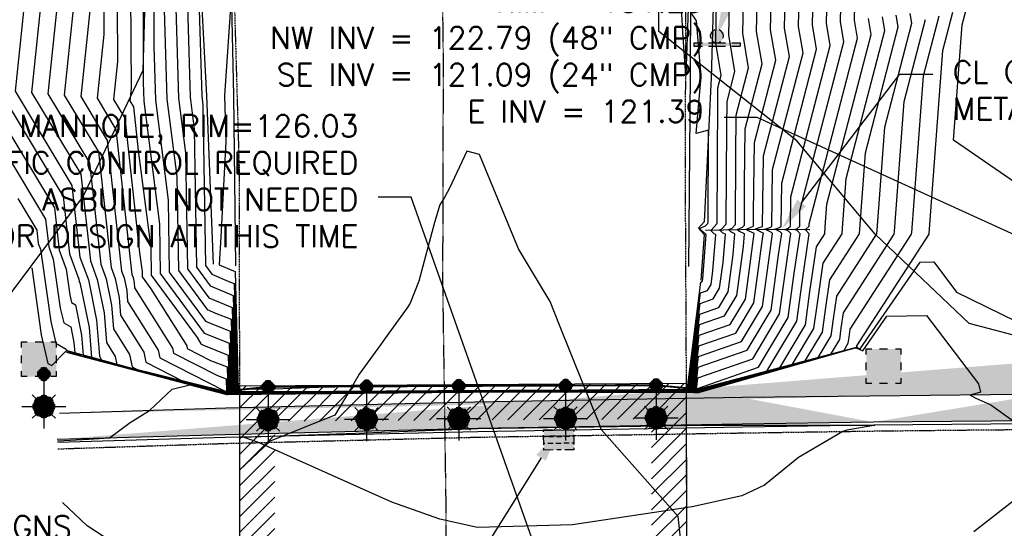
# Model space of a CAD drawing. Header units: feet. Extents: x 351431 to 355879, y 310968 to 329728.
# Tile 19 of 256: x 353341 to 353565, y 313787 to 313902. Entities that reach past the tile are written whole.
import ezdxf

# ---------------------------------------------------------------- set-up
doc = ezdxf.new("R2010")
doc.units = ezdxf.units.FT
doc.header["$MEASUREMENT"] = 0
doc.linetypes.add('D25', pattern=[0.375, 0.25, -0.125])
doc.linetypes.add('HIDDEN2', pattern=[0.1875, 0.125, -0.0625])
for name, color, linetype in [('EHID', 86, 'Continuous'), ('EHYSC', 161, 'Continuous'), ('ELID', 174, 'Continuous'), ('ELIG', 41, 'Continuous'), ('ELIG-JERSEY', 161, 'HIDDEN2'), ('ELTCH-EG2', 253, 'Continuous'), ('ELTCN-EG2', 251, 'Continuous'), ('ELTCN-TD4', 44, 'Continuous'), ('ELTDSP', 4, 'Continuous'), ('ELUG', 153, 'EGASRT'), ('ELYCB-BACK', 5, 'Continuous'), ('ELYCB-FL', 2, 'Continuous'), ('ELYSC', 2, 'Continuous'), ('ELYSP', 1, 'D25'), ('ELYSS', 2, 'Continuous'), ('ELYSW-BACK', 2, 'Continuous'), ('ESFLJ', 5, 'Continuous'), ('ESFLP', 4, 'Continuous'), ('ESFS', 153, 'Continuous'), ('ESMask', 155, 'Continuous'), ('ESUD', 5, 'Continuous'), ('ETFS', 6, 'Continuous'), ('ETTDSP', 4, 'Continuous'), ('ETUD', 4, 'Continuous'), ('ETUS', 2, 'Continuous')]:
    doc.layers.add(name, color=color, linetype=linetype)
doc.styles.add('ANNO-TOPO', font='simplex.shx')
doc.styles.add('ROMANSM', font='romansm.shx')
doc.linetypes.add('EGASRT', pattern='A,0.15,-0.07,0.15,-0.04,["G",ROMANSM,S=0.08,R=0,X=-0.005,Y=-0.04],-0.12,0.15,-0.07,0.15,-0.04,[")",ROMANSM,S=0.08,R=0,X=-0.09,Y=-0.04],-0.075', length=1.015)

# ---------------------------------------------------------------- blocks, each defined once
blk = doc.blocks.new('ESUFMALUM')
for p, q in [((0, -0.0295), (0, -0.0976)), ((-0.053, -0.0946), (-0.0354, -0.1123)), ((0.053, -0.0946), (0.0354, -0.1123)), ((-0.1, -0.1476), (-0.05, -0.1476)), ((0.05, -0.1476), (0.1, -0.1476)), ((-0.0354, -0.183), (-0.053, -0.2007)), ((0, -0.1976), (0, -0.2476)), ((0.0354, -0.183), (0.053, -0.2007))]:
    blk.add_line(p, q)
for centre, radius, start, end in [((0, 0), 0.0295, 153.6503, 206.3497), ((0, 0), 0.0295, 63.6503, 116.3497), ((0, 0), 0.0295, 333.6503, 26.3497), ((0, 0), 0.0295, 243.6503, 296.3497), ((0, -0.1476), 0.05, 121.7041, 148.2959), ((0, -0.1476), 0.05, 76.7041, 103.2959), ((0, -0.1476), 0.05, 31.7041, 58.2959), ((0, -0.1476), 0.05, 166.7041, 193.2959), ((0, -0.1476), 0.05, 211.7041, 238.2959), ((0, -0.1476), 0.05, 301.7041, 328.2959), ((0, -0.1476), 0.05, 346.7041, 13.2959), ((0, -0.1476), 0.05, 256.7041, 283.2959)]:
    blk.add_arc(centre, radius, start, end)
at = {"layer": 'ESMask'}
for points, const_width in [([(-0.0148, 0, 1), (0.0148, 0, 1)], 0.0295), ([(-0.025, -0.1476, 1), (0.025, -0.1476, 1)], 0.05)]:
    blk.add_lwpolyline(points, format="xyb", close=True, dxfattribs=dict(at, const_width=const_width))
blk = doc.blocks.new('ESIPUBSIGN')
at = {"layer": 'ESMask'}
h = blk.add_hatch(color=256, dxfattribs=at)
edge = h.paths.add_edge_path()
edge.add_arc((0, 0), 0.03, 90, 450)
for p, q in [((-0.03, 0.1047), (-0.0447, 0.1047)), ((-0.0447, 0.1047), (-0.0447, 0.066)), ((-0.03, 0.1047), (-0.03, 0.066)), ((-0.0447, 0.0381), (-0.0447, -0.0393)), ((-0.03, 0.0381), (-0.03, -0.0393)), ((-0.0447, -0.0672), (-0.0447, -0.1059)), ((-0.03, -0.0672), (-0.03, -0.1059)), ((-0.03, -0.1059), (-0.0447, -0.1059))]:
    blk.add_line(p, q)
for start, end in [(144.2314, 216.3563), (17.9702, 107.0495), (253.5383, 340.7883)]:
    blk.add_arc((0, 0), 0.03, start, end)
blk.add_solid([(-0.0447, -0.1059), (-0.03, -0.1059), (-0.0447, 0.1047), (-0.03, 0.1047)], dxfattribs=at)
blk = doc.blocks.new('ESUFJBOX1')
for points in [[(-0.0787, 0.0535), (-0.0787, 0.0787), (-0.0535, 0.0787)], [(-0.0178, 0.0787), (0.0178, 0.0787)], [(0.0535, 0.0787), (0.0787, 0.0787), (0.0787, 0.0535)], [(-0.0787, -0.0178), (-0.0787, 0.0178)], [(0.0787, 0.0178), (0.0787, -0.0178)], [(-0.0787, -0.0787), (-0.0787, -0.0535)], [(-0.0535, -0.0787), (-0.0787, -0.0787)], [(0.0178, -0.0787), (-0.0178, -0.0787)], [(0.0787, -0.0535), (0.0787, -0.0787), (0.0535, -0.0787)]]:
    blk.add_lwpolyline(points)
at = {"layer": 'ESMask'}
blk.add_solid([(-0.0787, -0.0787), (-0.0787, 0.0787), (0.0787, -0.0787), (0.0787, 0.0787)], dxfattribs=at)
blk = doc.blocks.new('ESUDCI')
for p, q in [((-0.0684, 0.0831), (-0.0684, 0.0912)), ((-0.0684, 0.0912), (-0.0263, 0.0912)), ((-0.0101, 0.0912), (0.0101, 0.0912)), ((0.0263, 0.0912), (0.0684, 0.0912)), ((0.0684, 0.0912), (0.0684, 0.0831)), ((-0.0684, 0.0243), (-0.0684, 0.0669)), ((-0.0595, 0.0602), (-0.0684, 0.0602)), ((-0.0231, 0.0602), (-0.0466, 0.0602)), ((0.0134, 0.0602), (-0.0101, 0.0602)), ((0.0499, 0.0602), (0.0263, 0.0602)), ((0.0684, 0.0602), (0.0628, 0.0602)), ((0.0684, 0.0669), (0.0684, 0.0243)), ((-0.0628, 0.0301), (-0.0684, 0.0301)), ((-0.0684, 0), (-0.0684, 0.0081)), ((-0.0263, 0), (-0.0684, 0)), ((-0.0263, 0.0301), (-0.0499, 0.0301)), ((0.0101, 0.0301), (-0.0134, 0.0301)), ((0.0101, 0), (-0.0101, 0)), ((0.0466, 0.0301), (0.0231, 0.0301)), ((0.0684, 0.0301), (0.0595, 0.0301)), ((0.0684, 0.0081), (0.0684, 0)), ((0.0684, 0), (0.0263, 0))]:
    blk.add_line(p, q)
at = {"layer": 'ESMask'}
blk.add_solid([(-0.0684, 0), (-0.0684, 0.0912), (0.0684, 0), (0.0684, 0.0912)], dxfattribs=at)

msp = doc.modelspace()

# ---------------------------------------------------------------- hatches: boundary and pattern name
at = {"layer": 'EHID'}
h = msp.add_hatch(dxfattribs=at)
h.set_pattern_fill('ANSI31', color=256, scale=20, style=0)
h.set_pattern_definition([(45, (393.5295, 272.7693), (-1.767766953, 1.767766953), [])])
h.paths.add_polyline_path([(353492.65, 313819.37), (353391.18, 313818.8), (353391.2, 313718.94), (353492.89, 313718.8)])
h.paths.add_polyline_path([(353484.67, 313811.32), (353484.87, 313726.81), (353399.2, 313726.93), (353399.18, 313810.85)], flags=16)
at = {"layer": 'EHYSC'}
h = msp.add_hatch(dxfattribs=at)
h.set_pattern_fill('AR-CONC', color=256, style=0)
h.set_pattern_definition([(50, (594.415, 297.525), (7.172601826, -0.62752135), [0.75, -8.25]), (355, (594.415, 297.525), (-1.38751334, 7.52192134), [0.6, -6.6]), (100.4514, (595.013, 297.473), (5.78509382, 6.89439542), [0.6374019, -7.01142112]), (46.1842, (594.415, 299.525), (10.67241049, -1.65519014), [1.125, -12.375]), (96.6356, (595.304, 299.387), (9.34662706, 9.7411787), [0.95610288, -10.51713]), (351.1842, (594.415, 299.525), (9.34661945, 9.741186), [0.9, -9.9]), (21, (595.415, 299.025), (5.96907052, -4.02618891), [0.75, -8.25]), (326, (595.415, 299.025), (2.43315332, 7.25150045), [0.6, -6.6]), (71.4514, (595.9124, 298.6896), (8.40222629, 3.22530497), [0.6374019, -7.01142112]), (37.5, (594.415, 297.525), (0.121598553, 3.328938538), [0, -6.52, 0, -6.7, 0, -6.625]), (7.5, (594.415, 297.525), (2.630695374, 3.94411712), [0, -3.82, 0, -6.37, 0, -2.525]), (327.5, (592.185, 297.525), (5.338224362, -0.225548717), [0, -2.5, 0, -7.8, 0, -10.35]), (317.5, (591.185, 297.525), (5.831861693, 1.001049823), [0, -3.25, 0, -5.18, 0, -7.35])])
edge = h.paths.add_edge_path()
edge.add_line((353505.27, 313810.19), (353534.99, 313810.64))
edge.add_line((353505.35, 313816.2), (353534.24, 313816.5))
edge.add_line((353505.35, 313816.2), (353444.49, 313815.13))
edge.add_line((353444.49, 313815.13), (353388.06, 313813.83))
edge.add_line((353388.06, 313813.83), (353350.33, 313812.57))
edge.add_line((353505.27, 313810.19), (353445.27, 313809.16))
edge.add_line((353445.27, 313809.16), (353387.91, 313807.77))
edge.add_line((353387.91, 313807.77), (353349.84, 313806.72))
edge.add_arc((353636.48, 313821.76), 38.76, 15.9554, 17.5058, ccw=False)
edge.add_arc((353657.29, 313827.71), 17.11, -72.1145, 15.9554, ccw=False)
edge.add_line((353662.55, 313811.42), (353610.28, 313811.16))
edge.add_line((353610.28, 313811.16), (353561.78, 313810.87))
edge.add_line((353561.78, 313810.87), (353534.99, 313810.64))
edge.add_line((353673.49, 313833.44), (353667.05, 313830.99))
edge.add_arc((353655.63, 313828.91), 11.6, -72.3917, 10.3412, ccw=False)
edge.add_line((353659.14, 313817.85), (353610.77, 313817.12))
edge.add_line((353610.77, 313817.12), (353561.64, 313816.84))
edge.add_line((353561.64, 313816.84), (353534.24, 313816.5))

# ---------------------------------------------------------------- linework, layer by layer
at = {"layer": 'ELID', "elevation": 147.36}
msp.add_lwpolyline([(353492.65, 313819.37), (353391.18, 313818.8), (353391.2, 313718.94), (353492.89, 313718.8)], close=True, dxfattribs=at)
at = {"layer": 'ELIG', "flags": 128}
for points in [[(353506.1, 314669.3), (353500.81, 314614.32), (353499.65, 314561.65), (353498.49, 314507.89), (353497.77, 314457.91), (353497.06, 314408.38), (353496.09, 314356.97), (353495.41, 314306.46), (353494.63, 314255.56), (353494.05, 314204.44), (353494.14, 314154.36), (353493.87, 314102.16), (353493.97, 314047.36), (353493.81, 313995.99), (353493.71, 313942.42), (353493.5, 313889.49), (353493.12, 313845.95)], [(353385.32, 314583.24), (353386.43, 314542.78), (353386.83, 314490.04), (353386.92, 314443.37), (353387, 314391.91), (353386.84, 314343.71), (353386.8, 314284.97), (353386.78, 314239.3), (353387.17, 314178.26), (353387.45, 314133.15), (353387.81, 314067.27), (353388.03, 314022.53), (353388.35, 313970.91), (353388.88, 313929.47), (353389.8, 313884.77), (353390.28, 313846.09)]]:
    msp.add_lwpolyline(points, dxfattribs=at)
at = {"layer": 'ELIG-JERSEY', "flags": 128}
msp.add_lwpolyline([(353438.19, 314552.22), (353437.95, 314543.55), (353436.97, 314493.31), (353436.02, 314443.42), (353436.28, 314392.56), (353435.33, 314343.61), (353435.86, 314292.65), (353435.42, 314243.15), (353435.84, 314192.71), (353435.58, 314142.68), (353435.91, 314092.68), (353436.14, 314042.54), (353436.47, 313993.07), (353436.64, 313954.26), (353437.41, 313892.95), (353437.28, 313842.51), (353437.99, 313793.4), (353438, 313741.9), (353438.54, 313693.18), (353438.85, 313673.78), (353439.24, 313629.67), (353439.22, 313617.09), (353441.34, 313361.23)], dxfattribs=at)
at = {"layer": 'ELTCH-EG2', "flags": 128}
for points, elevation in [([(353511.74, 313899.69), (353512.53, 313934.37), (353511.06, 313945.53), (353508.12, 313989.99), (353506.4, 313998.23), (353504.41, 314043.3), (353504.22, 314048.43), (353500.76, 314098.86), (353500.32, 314102.76), (353497.77, 314147.38)], 142), ([(353579.19, 313856.79), (353553.24, 313874.67), (353555.21, 313900.87), (353556.17, 313904.56), (353556.11, 313904.91), (353556.15, 313906.66), (353549.65, 313955.97), (353549.14, 313963.63), (353539.92, 314007.76), (353539.53, 314016.57), (353537.9, 314060.2), (353537.07, 314072.29), (353532.22, 314114.97), (353531.36, 314130.05)], 128), ([(353376.52, 313912.45), (353377.36, 313884.21), (353378.95, 313871.78), (353379.38, 313845.43), (353384.2, 313838.88), (353386.77, 313837.78), (353389.5, 313836.69), (353390, 313817.92), (353391.15, 313818.03), (353391.16, 313818.03), (353391.74, 313818.09), (353395.36, 313818.47), (353397.66, 313818.7), (353407.35, 313818.76), (353412.8, 313818.78), (353415.4, 313818.8), (353419.61, 313818.82), (353420.04, 313818.82), (353425.76, 313818.85), (353429.21, 313818.87), (353431.63, 313818.88), (353433.67, 313818.89), (353435.69, 313818.9), (353437.06, 313818.91), (353437.69, 313818.91), (353438.18, 313818.91), (353439.29, 313818.92), (353439.93, 313818.92), (353440.94, 313818.93), (353442.21, 313818.93), (353444.28, 313818.93), (353446.26, 313818.94), (353452.33, 313818.95), (353458.06, 313818.96), (353461.97, 313818.97), (353463.17, 313818.97), (353465.2, 313818.98), (353472.74, 313819.02), (353485.76, 313819.1), (353487.41, 313818.93), (353489.72, 313818.7), (353490.6, 313818.62), (353491.29, 313818.55), (353492.62, 313818.42), (353492.65, 313818.41), (353492.66, 313818.41), (353493.46, 313818.33), (353493.54, 313818.33), (353495.67, 313835.17), (353499.99, 313836.67), (353502.1, 313840.19), (353503.26, 313848.68), (353503.64, 313853.37), (353502.68, 313853.82), (353502.15, 313854.33), (353503, 313854.68), (353503.69, 313855.41), (353503.73, 313855.54), (353503.81, 313871.16), (353503.92, 313880.32), (353506.73, 313891.11), (353505.4, 313898.95), (353506.3, 313938.33)], 144), ([(353374.12, 313904.21), (353374.73, 313883.99), (353376.97, 313866.39), (353377.32, 313845.07), (353383.86, 313836.2), (353385.76, 313835.38), (353389.27, 313833.99), (353389.71, 313817.87), (353391.15, 313818.02), (353391.16, 313818.02), (353391.66, 313818.07), (353394.76, 313818.39), (353397.66, 313818.69), (353405.96, 313818.73), (353412.8, 313818.77), (353416.06, 313818.78), (353419.67, 313818.8), (353420.04, 313818.8), (353424.95, 313818.83), (353429.21, 313818.85), (353432.2, 313818.87), (353433.96, 313818.88), (353435.69, 313818.88), (353437.38, 313818.89), (353437.92, 313818.9), (353438.34, 313818.9), (353439.29, 313818.9), (353440.07, 313818.91), (353440.94, 313818.91), (353442.03, 313818.91), (353444.56, 313818.92), (353446.26, 313818.92), (353453.69, 313818.93), (353458.61, 313818.95), (353461.97, 313818.95), (353463.46, 313818.96), (353465.2, 313818.96), (353474.59, 313819.01), (353485.76, 313819.08), (353487.86, 313818.87), (353489.85, 313818.67), (353490.6, 313818.6), (353491.48, 313818.51), (353492.62, 313818.4), (353492.65, 313818.4), (353492.66, 313818.39), (353493.69, 313818.29), (353493.76, 313818.28), (353495.59, 313832.76), (353501.27, 313834.73), (353504.05, 313839.36), (353505.57, 313850.52), (353505.81, 313853.42), (353504.54, 313854.01), (353504.17, 313854.37), (353505.35, 313854.86), (353505.77, 313855.3), (353505.79, 313855.38), (353505.84, 313864.74), (353505.99, 313877.24), (353509.82, 313891.95), (353508.57, 313899.32), (353509.41, 313936.35)], 143), ([(353360.18, 313930.39), (353360.37, 313898.66), (353358.87, 313884.21), (353363.14, 313877.11), (353366.79, 313844.14), (353367.04, 313843.46), (353367.29, 313842.25), (353367.38, 313841.16), (353375.97, 313827.46), (353376.21, 313826.28), (353386.22, 313821.21), (353388.14, 313820.44), (353388.22, 313817.62), (353391.16, 313817.92), (353391.16, 313817.92), (353391.24, 313817.93), (353391.77, 313817.99), (353397.67, 313818.59), (353399, 313818.6), (353412.8, 313818.67), (353419.37, 313818.71), (353419.98, 313818.71), (353420.04, 313818.71), (353420.88, 313818.72), (353429.21, 313818.76), (353435.07, 313818.79), (353435.38, 313818.8), (353435.69, 313818.8), (353438.95, 313818.81), (353439.04, 313818.81), (353439.12, 313818.82), (353439.29, 313818.82), (353440.78, 313818.82), (353440.94, 313818.83), (353441.14, 313818.83), (353445.96, 313818.83), (353446.26, 313818.83), (353460.5, 313818.86), (353461.38, 313818.86), (353461.97, 313818.86), (353464.9, 313818.87), (353465.2, 313818.87), (353483.81, 313818.98), (353485.75, 313818.99), (353490.11, 313818.55), (353490.47, 313818.52), (353490.6, 313818.5), (353492.44, 313818.32), (353492.64, 313818.3), (353492.65, 313818.3), (353492.65, 313818.3), (353494.87, 313818.08), (353494.88, 313818.08), (353495.21, 313820.71), (353507.69, 313825.03), (353513.79, 313835.2), (353515.33, 313846.51), (353516.33, 313853.43), (353515.81, 313853.98), (353514.93, 313854.4), (353515.73, 313854.67), (353516.24, 313855.15), (353516.32, 313861.79), (353525.27, 313896.15), (353524.42, 313901.18), (353524.99, 313926.45)], 138), ([(353363.25, 313930.2), (353363.48, 313892.51), (353362.59, 313883.89), (353365.13, 313879.66), (353368.52, 313849.07), (353369.06, 313844.82), (353369.08, 313843.62), (353371.09, 313840.91), (353379.21, 313827.94), (353379.34, 313827.32), (353384.63, 313824.64), (353388.37, 313823.15), (353388.52, 313817.67), (353391.16, 313817.94), (353391.16, 313817.94), (353391.33, 313817.96), (353392.37, 313818.07), (353397.67, 313818.61), (353400.39, 313818.63), (353412.8, 313818.69), (353418.7, 313818.72), (353419.92, 313818.73), (353420.04, 313818.73), (353421.69, 313818.74), (353429.21, 313818.78), (353434.49, 313818.81), (353435.1, 313818.81), (353435.69, 313818.81), (353438.63, 313818.83), (353438.82, 313818.83), (353438.96, 313818.83), (353439.29, 313818.83), (353440.64, 313818.84), (353440.94, 313818.84), (353441.32, 313818.84), (353445.68, 313818.85), (353446.26, 313818.85), (353459.14, 313818.88), (353460.82, 313818.88), (353461.97, 313818.88), (353464.61, 313818.89), (353465.2, 313818.89), (353481.97, 313818.98), (353485.75, 313819.01), (353489.66, 313818.62), (353490.34, 313818.55), (353490.6, 313818.52), (353492.24, 313818.36), (353492.64, 313818.32), (353492.65, 313818.32), (353492.65, 313818.32), (353494.63, 313818.12), (353494.66, 313818.12), (353495.29, 313823.12), (353506.41, 313826.97), (353511.84, 313836.03), (353513.55, 313848.59), (353514.26, 313853.45), (353513.89, 313853.84), (353512.66, 313854.43), (353513.77, 313854.8), (353514.14, 313855.14), (353514.25, 313864.88), (353522.18, 313895.31), (353521.25, 313900.81), (353521.88, 313928.43)], 139), ([(353369.3, 313929.82), (353369.33, 313887.73), (353369.46, 313883.54), (353373.02, 313855.61), (353373.2, 313844.35), (353383.16, 313830.84), (353383.74, 313830.59), (353388.82, 313828.57), (353389.11, 313817.77), (353391.15, 313817.98), (353391.16, 313817.98), (353391.49, 313818.01), (353393.57, 313818.23), (353397.66, 313818.65), (353403.18, 313818.68), (353412.8, 313818.73), (353417.38, 313818.75), (353419.79, 313818.77), (353420.04, 313818.77), (353423.32, 313818.78), (353429.21, 313818.82), (353433.35, 313818.84), (353434.53, 313818.84), (353435.69, 313818.85), (353438.01, 313818.86), (353438.37, 313818.86), (353438.65, 313818.86), (353439.29, 313818.87), (353440.36, 313818.87), (353440.94, 313818.88), (353441.67, 313818.88), (353445.12, 313818.88), (353446.26, 313818.89), (353456.42, 313818.9), (353459.72, 313818.91), (353461.97, 313818.92), (353464.03, 313818.92), (353465.2, 313818.92), (353478.28, 313819), (353485.76, 313819.04), (353488.76, 313818.74), (353490.1, 313818.61), (353490.6, 313818.56), (353491.86, 313818.43), (353492.63, 313818.36), (353492.65, 313818.36), (353492.66, 313818.36), (353494.16, 313818.21), (353494.21, 313818.2), (353495.44, 313827.94), (353503.84, 313830.85), (353507.95, 313837.69), (353510, 313852.75), (353510.11, 313853.5), (353510.05, 313853.56), (353509.15, 313854), (353508.27, 313854.41), (353508.21, 313854.46), (353508.92, 313854.75), (353509.86, 313855.07), (353509.93, 313855.14), (353510.12, 313871.06), (353516, 313893.63), (353514.91, 313900.07), (353515.65, 313932.39)], 141), ([(353344.82, 313929.42), (353340.28, 313885.8), (353353.17, 313864.37), (353354.97, 313848.07), (353356.88, 313842.95), (353358.75, 313833.77), (353359.41, 313825.57), (353359.75, 313825.03), (353359.82, 313824.73), (353362.56, 313823.86), (353371.16, 313821.6), (353388.03, 313817.32), (353396.24, 313817.3), (353417.65, 313817.51), (353439.34, 313817.61), (353459.41, 313817.71), (353478.61, 313817.66), (353495.26, 313817.77), (353508.99, 313821.68), (353517.31, 313823.9), (353519.61, 313824.52), (353523.52, 313831.04), (353524.21, 313836.13), (353525.21, 313842.96), (353531.9, 313853.35), (353531.97, 313854.44), (353533.27, 313871.75), (353540.72, 313900.36), (353540.27, 313903.05)], 133), ([(353371.7, 313929.65), (353371.73, 313895.97), (353372.09, 313883.76), (353374.99, 313861), (353375.26, 313844.71), (353383.51, 313833.52), (353384.75, 313832.99), (353389.05, 313831.28), (353389.41, 313817.82), (353391.15, 313818), (353391.16, 313818), (353391.57, 313818.04), (353394.16, 313818.31), (353397.66, 313818.67), (353404.57, 313818.7), (353412.8, 313818.75), (353416.72, 313818.77), (353419.73, 313818.78), (353420.04, 313818.78), (353424.14, 313818.81), (353429.21, 313818.83), (353432.78, 313818.85), (353434.24, 313818.86), (353435.69, 313818.87), (353437.69, 313818.88), (353438.14, 313818.88), (353438.5, 313818.88), (353439.29, 313818.88), (353440.22, 313818.89), (353440.94, 313818.89), (353441.85, 313818.9), (353444.84, 313818.9), (353446.26, 313818.9), (353455.05, 313818.92), (353459.16, 313818.93), (353461.97, 313818.93), (353463.74, 313818.94), (353465.2, 313818.94), (353476.43, 313819.01), (353485.76, 313819.06), (353488.31, 313818.81), (353489.97, 313818.64), (353490.6, 313818.58), (353491.67, 313818.47), (353492.63, 313818.38), (353492.65, 313818.38), (353492.66, 313818.37), (353493.93, 313818.25), (353493.99, 313818.24), (353495.51, 313830.35), (353502.56, 313832.79), (353506, 313838.53), (353507.88, 313852.35), (353507.97, 313853.48), (353506.41, 313854.21), (353506.19, 313854.42), (353507.71, 313855.05), (353507.84, 313855.19), (353507.85, 313855.22), (353507.87, 313858.32), (353508.06, 313874.15), (353512.91, 313892.79), (353511.74, 313899.69)], 142), ([(353381.31, 313928.93), (353382.64, 313884.66), (353382.9, 313882.57), (353383.49, 313846.16), (353384.9, 313844.25), (353388.8, 313842.57), (353389.95, 313842.11), (353390.6, 313818.01), (353391.14, 313818.07), (353391.16, 313818.07), (353391.9, 313818.15), (353396.55, 313818.63), (353397.66, 313818.74), (353410.13, 313818.81), (353412.8, 313818.82), (353414.07, 313818.83), (353419.48, 313818.85), (353420.04, 313818.86), (353427.39, 313818.89), (353429.21, 313818.9), (353430.48, 313818.91), (353433.1, 313818.92), (353435.69, 313818.94), (353436.44, 313818.94), (353437.24, 313818.94), (353437.87, 313818.95), (353439.29, 313818.95), (353439.65, 313818.96), (353440.94, 313818.96), (353442.56, 313818.97), (353443.72, 313818.97), (353446.26, 313818.97), (353449.6, 313818.98), (353456.95, 313819), (353461.97, 313819.01), (353462.59, 313819.01), (353465.2, 313819.01), (353469.05, 313819.03), (353485.76, 313819.14), (353486.51, 313819.06), (353489.48, 313818.77), (353490.6, 313818.65), (353490.9, 313818.62), (353492.61, 313818.46), (353492.65, 313818.45), (353492.67, 313818.45), (353492.99, 313818.42), (353493.09, 313818.41), (353495.82, 313839.99), (353497.43, 313840.54), (353498.21, 313841.86), (353498.64, 313845.01), (353499.3, 313853.26), (353498.95, 313853.42), (353498.11, 313854.24), (353498.29, 313854.32), (353499.54, 313855.63), (353499.6, 313855.86), (353499.76, 313884.01), (353499.79, 313886.5), (353500.55, 313889.43), (353499.32, 313896.66)], 146), ([(353357.26, 313904.81), (353355.15, 313884.53), (353361.14, 313874.56), (353364.43, 313844.92), (353365.01, 313843.36), (353365.58, 313840.55), (353365.79, 313838.04), (353372.73, 313826.97), (353373.08, 313825.24), (353387.81, 313817.77), (353387.92, 313817.73), (353387.92, 313817.57), (353391.16, 313817.91), (353391.16, 313817.91), (353391.18, 313817.91), (353393.7, 313818.17), (353399.01, 313818.19), (353411.16, 313818.65), (353412.8, 313818.66), (353420.03, 313818.69), (353420.04, 313818.69), (353420.04, 313818.69), (353420.07, 313818.69), (353429.21, 313818.74), (353435.64, 313818.78), (353435.67, 313818.78), (353435.69, 313818.78), (353439.26, 313818.8), (353439.27, 313818.8), (353439.28, 313818.8), (353439.29, 313818.8), (353440.93, 313818.81), (353440.94, 313818.81), (353440.96, 313818.81), (353446.24, 313818.82), (353446.26, 313818.82), (353461.87, 313818.85), (353461.93, 313818.85), (353461.97, 313818.85), (353465.18, 313818.85), (353465.2, 313818.85), (353485.66, 313818.97), (353485.75, 313818.97), (353490.56, 313818.49), (353490.59, 313818.49), (353490.6, 313818.48), (353492.63, 313818.28), (353492.65, 313818.28), (353492.65, 313818.28), (353492.65, 313818.28), (353495.1, 313818.03), (353495.1, 313818.03), (353495.14, 313818.3), (353508.97, 313823.09), (353515.73, 313834.37), (353517.11, 313844.44), (353518.41, 313853.4), (353517.73, 313854.12), (353517.2, 313854.37), (353517.68, 313854.53), (353518.35, 313855.15), (353518.39, 313858.71), (353528.36, 313897), (353527.59, 313901.56), (353528.11, 313924.47)], 137), ([(353499.32, 313896.66), (353499.68, 313925.29)], 146), ([(353347.93, 313923.27), (353344, 313885.48), (353355.16, 313866.92), (353357.34, 313847.28), (353358.91, 313843.05), (353360.46, 313835.47), (353361.01, 313828.69), (353363, 313825.51), (353363.36, 313823.74), (353364.58, 313823.36), (353368.41, 313822.35), (353388, 313817.38), (353397.54, 313817.36), (353413.5, 313817.51), (353438.53, 313817.64), (353461.69, 313817.74), (353475.99, 313817.71), (353495.22, 313817.84), (353505.42, 313820.74), (353515.08, 313823.32), (353516.71, 313823.76), (353521.57, 313831.87), (353522.44, 313838.2), (353523.67, 313846.71), (353527.96, 313853.36), (353528.04, 313854.69), (353528.88, 313865.93), (353537.63, 313899.52), (353537.1, 313902.68)], 134), ([(353354.15, 313910.97), (353351.43, 313884.84), (353359.15, 313872.02), (353362.07, 313845.71), (353362.98, 313843.26), (353363.88, 313838.86), (353364.19, 313834.93), (353369.48, 313826.49), (353369.95, 313824.21), (353378.36, 313819.94), (353387.93, 313817.51), (353400.13, 313817.48), (353405.19, 313817.53), (353436.91, 313817.68), (353466.26, 313817.82), (353470.75, 313817.81), (353495.16, 313817.97), (353498.29, 313818.86), (353510.63, 313822.16), (353510.9, 313822.23), (353517.68, 313833.53), (353518.88, 313842.36), (353520.48, 313853.37), (353519.66, 313854.26), (353519.47, 313854.34), (353519.64, 313854.4), (353520.45, 313855.15), (353520.45, 313855.62), (353531.45, 313897.84), (353530.76, 313901.93), (353531.23, 313922.49)], 136), ([(353389.71, 313912.65), (353387.8, 313884.76), (353388.1, 313874.38), (353386.97, 313852.68), (353386.57, 313846.36), (353389.81, 313844.97), (353390.18, 313844.82), (353390.89, 313818.06), (353391.14, 313818.09), (353391.16, 313818.09), (353391.99, 313818.18), (353397.15, 313818.71), (353397.66, 313818.76), (353411.52, 313818.83), (353412.8, 313818.84), (353413.41, 313818.84), (353419.42, 313818.87), (353420.04, 313818.87), (353428.21, 313818.92), (353429.21, 313818.92), (353429.91, 313818.93), (353432.82, 313818.94), (353435.69, 313818.95), (353436.12, 313818.96), (353437.01, 313818.96), (353437.71, 313818.96), (353439.29, 313818.97), (353439.51, 313818.97), (353440.94, 313818.98), (353442.74, 313818.98), (353443.44, 313818.98), (353446.26, 313818.99), (353448.24, 313818.99), (353456.39, 313819.01), (353461.97, 313819.02), (353462.3, 313819.02), (353465.2, 313819.03), (353467.21, 313819.04), (353485.76, 313819.16), (353486.06, 313819.13), (353489.35, 313818.8), (353490.6, 313818.67), (353490.71, 313818.66), (353492.61, 313818.48), (353492.65, 313818.47), (353492.67, 313818.47), (353492.76, 313818.46), (353492.87, 313818.45), (353495.89, 313842.4), (353496.14, 313842.48), (353496.26, 313842.69), (353496.33, 313843.18), (353497.14, 313853.21), (353497.09, 313853.23), (353496.85, 313853.46), (353496.75, 313853.52), (353495.63, 313854.57), (353496.96, 313855.22), (353497.46, 313855.74), (353497.54, 313856.02), (353497.66, 313876.92), (353494.82, 313876.18), (353495.95, 313889.13), (353494.95, 313901.71), (353492.99, 313904.63), (353492.46, 313889.32)], 147), ([(353492.46, 313889.32), (353491.83, 313899.18), (353491.06, 313912.95)], 147), ([(353336.56, 313886.11), (353351.17, 313861.83), (353352.61, 313848.85), (353354.75, 313843.11), (353354.83, 313842.53), (353354.87, 313842.37), (353354.96, 313842.32), (353357.04, 313832.08), (353357.59, 313825.33), (353357.95, 313825.17), (353360.54, 313824.35), (353373.92, 313820.84), (353388.06, 313817.26), (353394.95, 313817.24), (353421.8, 313817.5), (353440.15, 313817.59), (353457.13, 313817.67), (353481.23, 313817.61), (353495.29, 313817.7), (353512.56, 313822.62), (353519.54, 313824.48), (353522.52, 313825.28), (353525.47, 313830.2), (353525.99, 313834.05), (353526.74, 313839.21), (353535.85, 313853.35), (353535.9, 313854.19), (353537.66, 313877.57), (353543.81, 313901.2), (353543.44, 313903.42)], 132), ([(353340.86, 313861.39), (353345.19, 313854.19), (353345.52, 313851.21), (353346.01, 313849.89), (353348.33, 313833.45), (353349.51, 313828.57), (353351.88, 313827.18), (353351.92, 313826.99), (353351.93, 313826.86), (353353.67, 313826.11), (353354.48, 313825.85), (353382.2, 313818.58), (353388.16, 313817.06), (353391.06, 313817.06), (353434.26, 313817.48), (353442.58, 313817.52), (353450.28, 313817.56), (353489.1, 313817.46), (353495.39, 313817.5), (353523.26, 313825.44), (353526.22, 313826.23), (353531.23, 313827.57), (353531.31, 313827.71), (353531.32, 313827.81), (353531.34, 313827.96), (353547.69, 313853.33), (353547.7, 313853.44), (353550.82, 313895.04), (353553.08, 313903.72)], 129), ([(353335.13, 313882.62), (353349.18, 313859.28), (353350.25, 313849.64), (353351.84, 313845.37), (353352.67, 313839.51), (353353.09, 313837.77), (353353.93, 313837.27), (353355.33, 313830.38), (353355.7, 313825.84), (353356.52, 313825.48), (353358.52, 313824.85), (353376.68, 313820.09), (353388.09, 313817.19), (353393.65, 313817.18), (353425.95, 313817.49), (353440.96, 313817.57), (353454.85, 313817.63), (353483.86, 313817.56), (353495.32, 313817.64), (353516.12, 313823.56), (353521.76, 313825.07), (353525.42, 313826.04), (353527.41, 313829.37), (353527.77, 313831.97), (353528.28, 313835.46), (353539.8, 313853.34), (353539.84, 313853.94), (353542.05, 313883.4), (353546.9, 313902.04)], 131), ([(353436.79, 313818.98), (353437.56, 313818.98), (353439.29, 313818.99), (353439.36, 313818.99), (353440.94, 313819), (353442.92, 313819), (353443.16, 313819), (353446.26, 313819.01), (353446.88, 313819.01), (353455.84, 313819.03), (353461.97, 313819.04), (353462.02, 313819.04), (353465.2, 313819.05), (353465.36, 313819.05), (353469.29, 313819.07), (353463.85, 313832.68), (353461.73, 313837.99), (353459.27, 313842.06), (353454.48, 313849.97), (353445.69, 313871.38), (353442.8, 313872.12), (353438.83, 313863.77), (353437.81, 313861.76), (353436.65, 313859.98), (353435.47, 313855.94), (353431.86, 313842.65), (353429.92, 313837.65), (353429.22, 313836.6), (353424.11, 313829.47), (353423.2, 313828.21), (353418.38, 313821.49), (353416.82, 313818.88), (353419.36, 313818.89), (353420.04, 313818.89), (353429.02, 313818.94), (353429.21, 313818.94), (353429.34, 313818.94), (353432.53, 313818.96), (353435.69, 313818.97), (353435.81, 313818.97), (353436.79, 313818.98)], 148), ([(353344.02, 313845.65), (353346.17, 313830.42), (353347.72, 313823.97), (353348.58, 313823.46), (353351.73, 313826.64), (353352.24, 313826.42), (353352.46, 313826.34), (353384.96, 313817.82), (353388.19, 313817), (353389.76, 313817), (353438.41, 313817.47), (353443.39, 313817.5), (353448, 313817.52), (353491.72, 313817.41), (353495.42, 313817.44), (353526.83, 313826.38), (353528.44, 313826.81), (353531.32, 313827.58), (353532.06, 313827.24), (353545.67, 313846.95), (353548.75, 313847.01), (353553.94, 313840.17), (353601.12, 313817.06)], 128), ([(353349.89, 313806.41), (353357, 313806.8), (353361.72, 313807.05), (353366.41, 313810.51), (353370.78, 313813.25), (353375.89, 313818.08), (353379.88, 313819.12), (353387.72, 313817.06), (353388.22, 313816.94), (353388.46, 313816.94), (353442.56, 313817.47), (353444.2, 313817.47), (353445.72, 313817.48), (353494.34, 313817.36), (353495.46, 313817.37), (353530.39, 313827.32), (353530.67, 313827.39), (353531.16, 313827.52), (353532.7, 313826.81), (353538.12, 313834.66), (353547.14, 313834.85), (353558.92, 313819.31), (353559.41, 313817.43), (353557.04, 313816.78), (353558.35, 313816.07), (353561.69, 313814.58), (353566.76, 313810.9)], 127), ([(353535.29, 313809.93), (353535.38, 313809.93), (353535.35, 313809.92), (353535.2, 313809.88), (353529.07, 313808.81), (353528.14, 313808.51), (353518.07, 313802.62), (353510.32, 313796.28), (353505.22, 313793.9), (353493.9, 313791.41), (353466.79, 313787.33), (353445.19, 313786.68), (353436.63, 313788.63), (353425.74, 313792.43), (353404.09, 313802.15), (353395.5, 313805.98), (353392.23, 313807.12), (353391.8, 313807.2), (353417.52, 313808.11), (353445.27, 313809.16), (353445.29, 313809.16), (353498.12, 313809.97), (353505.32, 313809.96), (353534.62, 313809.93), (353535.19, 313809.93), (353535.29, 313809.93)], 126), ([(353571.92, 313796.66), (353564.05, 313790.56), (353557.89, 313785.72)], 127), ([(353365.99, 313780.96), (353356.59, 313787.1), (353351.01, 313792.41)], 127)]:
    msp.add_lwpolyline(points, dxfattribs=dict(at, elevation=elevation))
at = {"layer": 'ELTCN-EG2', "flags": 128}
for points, elevation in [([(353378.91, 313920.69), (353380, 313884.43), (353380.92, 313877.18), (353381.43, 313845.8), (353384.55, 313841.57), (353387.79, 313840.18), (353389.73, 313839.4), (353390.3, 313817.97), (353391.14, 313818.05), (353391.16, 313818.05), (353391.82, 313818.12), (353395.96, 313818.55), (353397.66, 313818.72), (353408.74, 313818.78), (353412.8, 313818.8), (353414.73, 313818.81), (353419.54, 313818.84), (353420.04, 313818.84), (353426.58, 313818.87), (353429.21, 313818.89), (353431.06, 313818.9), (353433.39, 313818.91), (353435.69, 313818.92), (353436.75, 313818.92), (353437.46, 313818.93), (353438.03, 313818.93), (353439.29, 313818.94), (353439.79, 313818.94), (353440.94, 313818.95), (353442.38, 313818.95), (353444, 313818.95), (353446.26, 313818.96), (353450.96, 313818.96), (353457.5, 313818.98), (353461.97, 313818.99), (353462.88, 313818.99), (353465.2, 313818.99), (353470.9, 313819.03), (353485.76, 313819.12), (353486.96, 313819), (353489.6, 313818.74), (353490.6, 313818.64), (353491.09, 313818.59), (353492.62, 313818.44), (353492.65, 313818.43), (353492.67, 313818.43), (353493.23, 313818.38), (353493.32, 313818.37), (353495.74, 313837.58), (353498.71, 313838.61), (353500.16, 313841.02), (353500.95, 313846.85), (353501.47, 313853.31), (353500.82, 313853.62), (353500.13, 313854.29), (353500.65, 313854.5), (353501.61, 313855.52), (353501.66, 313855.7), (353501.79, 313877.59), (353501.86, 313883.41), (353503.64, 313890.27), (353502.23, 313898.58), (353503.18, 313940.31)], 145), ([(353366.33, 313930.01), (353366.59, 313886.36), (353366.3, 313883.57), (353367.13, 313882.21), (353368.22, 313872.33), (353371.04, 313850.21), (353371.14, 313843.99), (353381.56, 313829.85), (353382.45, 313828.43), (353382.47, 313828.36), (353383.05, 313828.07), (353388.6, 313825.86), (353388.81, 313817.72), (353391.15, 313817.96), (353391.16, 313817.96), (353391.41, 313817.99), (353392.97, 313818.15), (353397.66, 313818.63), (353401.78, 313818.65), (353412.8, 313818.71), (353418.04, 313818.74), (353419.86, 313818.75), (353420.04, 313818.75), (353422.51, 313818.76), (353429.21, 313818.8), (353433.92, 313818.82), (353434.81, 313818.83), (353435.69, 313818.83), (353438.32, 313818.85), (353438.59, 313818.85), (353438.81, 313818.85), (353439.29, 313818.85), (353440.5, 313818.86), (353440.94, 313818.86), (353441.49, 313818.86), (353445.4, 313818.87), (353446.26, 313818.87), (353457.78, 313818.89), (353460.27, 313818.9), (353461.97, 313818.9), (353464.32, 313818.9), (353465.2, 313818.91), (353480.12, 313818.99), (353485.76, 313819.03), (353489.21, 313818.68), (353490.22, 313818.58), (353490.6, 313818.54), (353492.05, 313818.4), (353492.64, 313818.34), (353492.65, 313818.34), (353492.65, 313818.34), (353494.4, 313818.16), (353494.43, 313818.16), (353495.36, 313825.53), (353505.12, 313828.91), (353509.89, 313836.86), (353511.77, 313850.67), (353512.18, 313853.48), (353511.97, 313853.7), (353510.39, 313854.46), (353511.81, 313854.93), (353512.04, 313855.14), (353512.19, 313867.97), (353519.09, 313894.47), (353518.08, 313900.44), (353518.76, 313930.41)], 140), ([(353351.04, 313917.12), (353347.72, 313885.16), (353357.16, 313869.47), (353359.7, 313846.49), (353360.95, 313843.16), (353362.17, 313837.16), (353362.6, 313831.81), (353366.24, 313826), (353366.82, 313823.17), (353368.21, 313822.46), (353387.97, 313817.45), (353398.83, 313817.42), (353409.34, 313817.52), (353437.72, 313817.66), (353463.98, 313817.78), (353473.37, 313817.76), (353495.19, 313817.9), (353501.86, 313819.8), (353512.86, 313822.74), (353513.81, 313822.99), (353519.63, 313832.7), (353520.66, 313840.28), (353522.14, 313850.46), (353524.01, 313853.36), (353524.11, 313854.94), (353524.49, 313860.1), (353534.54, 313898.68), (353533.93, 313902.3)], 135), ([(353338, 313872), (353347.18, 313856.73), (353347.88, 313850.43), (353348.92, 313847.63), (353350.5, 313836.48), (353351.3, 313833.17), (353352.9, 313832.23), (353353.62, 313828.69), (353353.81, 313826.35), (353355.09, 313825.79), (353356.5, 313825.35), (353379.44, 313819.33), (353388.12, 313817.13), (353392.35, 313817.12), (353430.11, 313817.49), (353441.77, 313817.54), (353452.56, 313817.59), (353486.48, 313817.51), (353495.36, 313817.57), (353519.69, 313824.5), (353523.99, 313825.65), (353528.32, 313826.81), (353529.36, 313828.54), (353529.55, 313829.89), (353529.81, 313831.71), (353543.75, 313853.33), (353543.77, 313853.69), (353546.43, 313889.22), (353549.99, 313902.88)], 130)]:
    msp.add_lwpolyline(points, dxfattribs=dict(at, elevation=elevation))
at = {"layer": 'ELTCN-TD4', "elevation": 148, "flags": 128}
for points in [[(353416.82, 313818.88), (353412.84, 313812.2), (353398.17, 313806.28), (353391.17, 313799.7)], [(353492.73, 313771.53), (353492.47, 313773.33), (353490.78, 313789.21), (353473.38, 313808.85), (353473.05, 313809.67), (353472.71, 313810.52), (353469.29, 313819.07)]]:
    msp.add_lwpolyline(points, dxfattribs=at)
at = {"layer": 'ELTDSP', "flags": 128}
msp.add_lwpolyline([(353496.96, 313854.22), (353508.95, 313854.48), (353520.67, 313854.33)], dxfattribs=at)
at = {"layer": 'ELUG', "flags": 128}
msp.add_lwpolyline([(354053.78, 315685.19), (354055.38, 315594.23), (354056.27, 315500.89), (354054.38, 315407.16), (354054.88, 315320.1), (354054.2, 315285.22), (354054.16, 315198.46), (354058.24, 315105.49), (354058.8, 315041.71), (354061.42, 314990.47), (354059.85, 314919.6), (354059.21, 314873.77), (354060.42, 314790.25), (354058.67, 314715.22), (354054.69, 314696.64), (354055.71, 314677.32), (354058.17, 314666.86), (354059.84, 314603.77), (354059.05, 314568.22), (354057.94, 314476.85), (354059.65, 314423.8), (354059.52, 314393.8), (354061.18, 314338.45), (354061.18, 314278.58), (354062.31, 314229.58), (354063.85, 314219.36), (354064.5, 314194.26), (354066.28, 314182.09), (354065.71, 314150.34), (354066.26, 314079.6), (354067.85, 314021.63), (354068.37, 314003.8), (354068.71, 313970.18), (354068.64, 313914.56), (354068.19, 313897.18), (354067.4, 313872.05), (354066.17, 313828.31), (354067.47, 313822.37), (354067.38, 313818.53), (354067.19, 313810.33), (354067.45, 313797.02), (354015.9, 313794.77), (353952.02, 313794.93), (353912.02, 313796.07), (353858.93, 313799.6), (353779.87, 313804.11), (353759.22, 313807.16), (353752.53, 313809.54), (353710.45, 313813.44), (353676.23, 313816.05), (353661.5, 313817.56), (353619.44, 313822.32), (353582.71, 313826.2), (353556.79, 313833.06), (353535.46, 313853.33), (353517.69, 313874.48), (353486.4, 313899.33), (353486.15, 313974.11), (353444.44, 313973.57), (353427.53, 313974.34), (353391.57, 313973.6), (353383.77, 313973.87), (353369.76, 313970.49), (353355.51, 313957.08), (353371.4, 313951.77), (353370.13, 313922.7), (353369.24, 313890.48), (353355.73, 313861.93), (353337.77, 313837.98), (353315.8, 313817.71), (353313.71, 313807.82), (353259.94, 313806.61), (353226.44, 313808.15), (353189.1, 313809.12), (353159.74, 313808.81), (353119.91, 313807.6), (353038.14, 313804.38), (352984.33, 313801.98), (352941.06, 313802.64), (352858.55, 313801.41), (352833.18, 313801.36), (352822.12, 313800.71), (352815.98, 313819.15), (352815.61, 313846.41), (352815.26, 313902.69)], dxfattribs=at)
at = {"layer": 'ELYCB-BACK', "flags": 128}
msp.add_lwpolyline([(353670.93, 313839.52, -0.049416), (353673.75, 313832.41, -0.404381), (353662.55, 313811.42), (353610.28, 313811.16), (353561.78, 313810.87), (353534.99, 313810.64), (353505.27, 313810.19), (353445.27, 313809.16), (353387.91, 313807.77), (353349.84, 313806.72)], format="xyb", dxfattribs=at)
at = {"layer": 'ELYCB-FL', "flags": 128}
msp.add_lwpolyline([(353671.57, 313839.74, -0.05781), (353674.41, 313832.52, -0.391051), (353662.81, 313810.64), (353610.37, 313810.56), (353561.74, 313810.15), (353535.2, 313809.93), (353505.42, 313809.52), (353445.26, 313808.44), (353387.98, 313807.11), (353349.94, 313806.03)], format="xyb", dxfattribs=at)
at = {"layer": 'ELYSC', "flags": 128}
msp.add_lwpolyline([(353531.48, 313827.64), (353509.74, 313821.92), (353495.13, 313818.03), (353468.35, 313817.85), (353436.17, 313817.71), (353401.34, 313817.53), (353387.9, 313817.57), (353366.2, 313822.96), (353359.08, 313824.93), (353351.82, 313826.89)], dxfattribs=at)
at = {"layer": 'ELYSP', "flags": 128}
msp.add_lwpolyline([(353363.63, 314543.76), (353369.7, 314594.22), (353375.22, 314644.35), (353381.12, 314694.33), (353383.92, 314702.5), (353385.3, 314705.51), (353386.8, 314705.65), (353388.76, 314703.41), (353389.91, 314700.88), (353389.93, 314693.91), (353389.58, 314643.91), (353389.46, 314593.67), (353387.6, 314543.71), (353387.98, 314493.65), (353387.67, 314443.45), (353387.49, 314393.26), (353387.35, 314343.24), (353387.38, 314293.43), (353387.58, 314242.91), (353387.97, 314192.9), (353388.06, 314142.55), (353388.84, 314117.44), (353388.61, 314067.42), (353388.75, 314017.23), (353389.15, 313966.66), (353389.69, 313917.46), (353391.13, 313867.25), (353391.16, 313817.4), (353391.19, 313767.44), (353391.18, 313717.2), (353391.31, 313667.63), (353390.75, 313617.45), (353390.17, 313567.6), (353390.04, 313516.92), (353390.27, 313467.54), (353390.01, 313417.42), (353390.07, 313367.61), (353389.94, 313317.14), (353389.83, 313267.51), (353389.77, 313217.23), (353389.91, 313167.47), (353390.56, 313117.06), (353390.39, 313067.22), (353389.82, 313017.4), (353389.45, 312984.33), (353387.53, 312984.58), (353384.44, 312986.94), (353381.87, 312993.35), (353378.87, 313006.5), (353377.48, 313017.51)], dxfattribs=at)
for points in [[(353352.69, 313729.71), (353388.26, 313730.72), (353443.35, 313732.1), (353494.66, 313732.65), (353531.52, 313733.64), (353545.63, 313733.68), (353592.83, 313734.09), (353638.13, 313733.31), (353685.16, 313731.27), (353732.48, 313727.84), (353778.53, 313724.35), (353827.68, 313720.75), (353872.82, 313717.17, -0.160636), (353961.02, 313681.69, -0.04092), (353968.07, 313672.83, -0.03045), (353971.44, 313667.71, -0.156442), (353981.78, 313621.36, -0.091334), (353979.42, 313612.04), (353978.96, 313609.66), (353977.66, 313580.81), (353975.91, 313537.1, -0.109879), (353951.92, 313439.62, -0.100114), (353898.51, 313368.65, -0.099137), (353819.22, 313320.93, -0.096961), (353729.14, 313306.91, -0.094211), (353642.97, 313327.41, -0.101229), (353572.91, 313379.77), (353550.18, 313415.14), (353540.4, 313428.72), (353530.22, 313447.37), (353517.99, 313475.31), (353505.36, 313513.87), (353499.01, 313545.75), (353496.09, 313567.18), (353493.55, 313617.44), (353493.1, 313667.61), (353492.94, 313717.66), (353492.73, 313767.24), (353492.65, 313817.37), (353492.4, 313867.28), (353492.55, 313917.49), (353492.73, 313966.89), (353492.69, 314017.34), (353492.67, 314067.93), (353493.07, 314117.32), (353493.05, 314167.88), (353493.2, 314191), (353493.54, 314241.18), (353494.18, 314291.27), (353494.94, 314341.01), (353495.57, 314390.72), (353496.34, 314441.02), (353497.39, 314490.61), (353498.08, 314541.02), (353499.39, 314591.34), (353500.87, 314640.86), (353503.35, 314667.26), (353501.64, 314671.27)], [(353349.94, 313804.56), (353388.1, 313805.8), (353445.28, 313807.22), (353505.34, 313808.18), (353535.33, 313808.62), (353561.62, 313808.9), (353610.42, 313809.18), (353662.74, 313809.4, 0.396781), (353675.78, 313832.68, 0.068673), (353672.67, 313840.43)]]:
    msp.add_lwpolyline(points, format="xyb", dxfattribs=at)
at = {"layer": 'ELYSS', "flags": 128}
for points in [[(353386.83, 314683.38), (353386.68, 314636), (353385.32, 314583.24), (353386.43, 314542.78), (353386.83, 314490.04), (353386.92, 314443.37), (353387, 314391.91), (353386.84, 314343.71), (353386.8, 314284.97), (353386.78, 314239.3), (353387.17, 314178.26), (353387.45, 314133.15), (353387.81, 314067.27), (353388.03, 314022.53), (353382.99, 313970.71), (353381.32, 313928.97), (353383.7, 313884.75), (353385.19, 313846.46)], [(353504.15, 314614.21), (353502.31, 314561.72), (353498.49, 314507.89), (353497.77, 314457.91), (353497.06, 314408.38), (353496.09, 314356.97), (353495.41, 314306.46), (353494.63, 314255.56), (353498.68, 314205.15), (353497.86, 314153.78), (353497.1, 314101.53), (353499.73, 314046.86), (353498.7, 313996.04), (353499.77, 313942.48), (353498.25, 313888.8), (353496.62, 313856.09), (353495.38, 313854.64), (353496.66, 313853.22), (353495.91, 313842.84)]]:
    msp.add_lwpolyline(points, dxfattribs=at)
at = {"layer": 'ELYSW-BACK', "flags": 128}
msp.add_lwpolyline([(353673.49, 313833.44), (353667.05, 313830.99, -0.377534), (353659.14, 313817.85), (353610.77, 313817.12), (353561.64, 313816.84), (353534.24, 313816.5), (353505.35, 313816.2), (353444.49, 313815.13), (353388.06, 313813.83), (353350.33, 313812.57)], format="xyb", dxfattribs=at)
at = {"layer": 'ETFS'}
msp.add_solid([(353503.16, 313904.95), (353499.54, 313898.26), (353500.79, 313905.76)], dxfattribs=at)
at = {"layer": 'ETTDSP', "linetype": 'ByBlock', "lineweight": -2}
msp.add_line((353541.06, 313889.63), (353548.56, 313889.63), dxfattribs=at)
msp.add_lwpolyline([(353518.78, 313860.4), (353541.06, 313889.63)], dxfattribs=at)
at = {"layer": 'ETTDSP'}
msp.add_solid([(353519.77, 313859.64), (353514.23, 313854.43), (353517.78, 313861.16)], dxfattribs=at)
at = {"layer": 'ETUD', "linetype": 'ByBlock', "lineweight": -2}
msp.add_line((353508.71, 313879.8), (353501.21, 313879.8), dxfattribs=at)
for points in [[(353719.19, 313783.78), (353508.71, 313879.8)], [(353459.65, 313802.53), (353366.8, 313654.11)]]:
    msp.add_lwpolyline(points, dxfattribs=at)
at = {"layer": 'ETUD'}
msp.add_solid([(353458.59, 313803.19), (353463.63, 313808.89), (353460.71, 313801.87)], dxfattribs=at)
at = {"layer": 'ETUS', "linetype": 'ByBlock', "lineweight": -2}
msp.add_line((353430.19, 313861.7), (353422.69, 313861.7), dxfattribs=at)
msp.add_lwpolyline([(353461.87, 313772.07), (353430.19, 313861.7)], dxfattribs=at)

# ---------------------------------------------------------------- block references
at = {"layer": 'ESFLJ', "xscale": 50, "yscale": 50, "zscale": 50}
for p in [(353345.67, 313824.9), (353537.37, 313823.3)]:
    msp.add_blockref('ESUFJBOX1', p, dxfattribs=at)
at = {"layer": 'ESFLP', "xscale": 50, "yscale": 50, "zscale": 50}
for p in [(353346.78, 313821.54), (353397.67, 313818.58), (353420.04, 313818.69), (353440.94, 313818.81), (353465.2, 313818.85), (353485.75, 313818.97)]:
    msp.add_blockref('ESUFMALUM', p, dxfattribs=at)
at = {"layer": 'ESFS', "xscale": 50, "yscale": 50, "zscale": 50, "rotation": 90}
msp.add_blockref('ESIPUBSIGN', (353499.54, 313898.26), dxfattribs=at)
at = {"layer": 'ESUD', "xscale": 50.00000000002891, "yscale": 50.00000000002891, "zscale": 50.00000000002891, "rotation": 180.6806685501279}
msp.add_blockref('ESUDCI', (353463.63, 313808.89), dxfattribs=at)

# ---------------------------------------------------------------- texts
at = {"layer": 'ETFS', "insert": (353205.06, 313797.69), "char_height": 5, "attachment_point": 1, "style": 'ANNO-TOPO'}
msp.add_mtext('LANE DESIGNATION (LEFT) FACING EAST\\PNO LEFT TURN SYMBOL FACING WEST SIGNS', dxfattribs=at)
at = {"layer": 'ETTDSP', "insert": (353553.06, 313892.63), "char_height": 5, "attachment_point": 1, "style": 'ANNO-TOPO'}
msp.add_mtext('CL OF 10" WIDE OPEN \\PMETAL DRAINAGE CHANNEL', dxfattribs=at)
at = {"layer": 'ETUD', "insert": (353496.71, 313917.03), "char_height": 5, "attachment_point": 3, "style": 'ANNO-TOPO'}
msp.add_mtext('STORM DRAIN MANHOLE\\PRIM = 131.29\\PNW INV = 122.79 (48" CMP)\\PSE INV = 121.09 (24" CMP)\\PE INV = 121.39', dxfattribs=at)
at = {"layer": 'ETUS', "insert": (353418.19, 313880.37), "char_height": 5, "attachment_point": 3, "style": 'ANNO-TOPO'}
msp.add_mtext('SEWER MANHOLE, RIM=126.03\\PTRAFFIC CONTROL REQUIRED\\PASBUILT NOT NEEDED\\PFOR DESIGN AT THIS TIME', dxfattribs=at)

doc.saveas('drawing.dxf')
